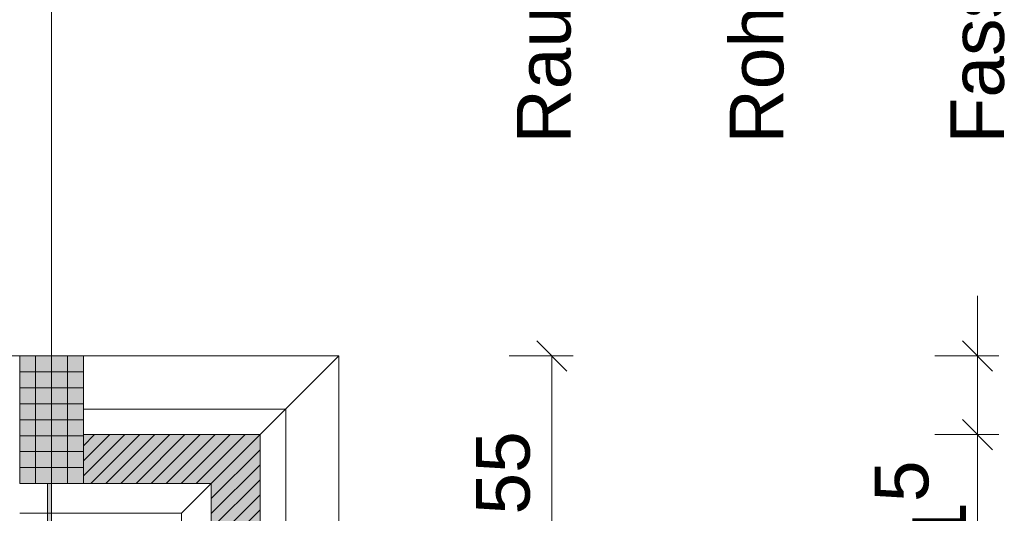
# Model space of a CAD drawing. Header units: metres. Extents: x -167 to 152, y -127 to 99.
# Tile 198 of 225: x -0.07 to 2.24, y 0.31 to 1.47. Entities that reach past the tile are written whole.
import ezdxf

# ---------------------------------------------------------------- set-up
doc = ezdxf.new("R2010")
doc.units = ezdxf.units.M
doc.header["$PDMODE"] = 1
doc.header["$PDSIZE"] = -2
doc.linetypes.add('Achsen 01', pattern=[5.291531, 3.175, -1.058062, 0.352704, -0.705764])
doc.layers.get('0').update_dxf_attribs({"lineweight": 25})
for name, color, linetype, lineweight, true_color in [('014_Fassadenarbeiten-000 Aufsicht Betonfertigteile', 7, 'Continuous', 9, 0xc0c0c0), ('014_Fassadenarbeiten-000 Aufsicht Mauerwerk', 7, 'Continuous', 9, 0xa6a6a6), ('031_Metallbauarbeiten-330 Aufsicht Metallbauarbeiten', 7, 'Continuous', 9, 0xa6a6a6), ('032_Metallarbeiten-PR_Fassade', 7, 'Continuous', 13, 0x444444), ('AV1-Achsen', 1, 'Achsen 01', 18, 0xff0000)]:
    doc.layers.add(name, color=color, linetype=linetype, lineweight=lineweight, true_color=true_color)
for name, color, linetype, lineweight in [('014_Fassadenarbeiten-330 Betonfertigteile vertikal', 7, 'Continuous', 9), ('014_Fassadenarbeiten-330 Mauerwerk 11.5cm', 7, 'Continuous', 9), ('_GRU (2D)', 7, 'Continuous', 9), ('_OG 1 (2D)', 7, 'Continuous', 9), ('_OG 1 - B (3D)', 7, 'Continuous', 9), ('Bemaßung-Bemaßung', 7, 'Continuous', 9)]:
    doc.layers.add(name, color=color, linetype=linetype, lineweight=lineweight)
doc.layers.get('0').freeze()
doc.styles.add('Arial', font='arial.ttf')
doc.dimstyles.new('COE 50', dxfattribs={"dimtxt": 126.090495, "dimasz": 0.001414, "dimexe": 0.001, "dimexo": 0.01, "dimgap": 0.001, "dimtad": 1, "dimdec": 3, "dimtxsty": 'Arial', "dimblk": 'VW_SLASH-4', "dimblk1": 'VW_SLASH-4', "dimblk2": 'VW_SLASH-4', "dimcen": 0, "dimadec": 3, "dimazin": 0, "dimtfac": 0.8, "dimtdec": 3, "dimtix": 1, "dimtmove": 0, "dimatfit": 0, "dimldrblk": 'VW_SLASH-3', "dimfxl": 0.002, "dimfxlon": 1, "dimfrac": 2, "dimtolj": 1, "dimarcsym": 0})

# ---------------------------------------------------------------- blocks, each defined once
blk = doc.blocks.new('VW_SLASH-4')
at = {"color": 0, "linetype": 'ByBlock', "lineweight": -2, "transparency": 16777216}
blk.add_line((0, 0), (-1, 0), dxfattribs=at)
at = {"color": 0, "linetype": 'Continuous', "lineweight": 15, "transparency": 16777216, "flags": 128}
blk.add_lwpolyline([(0.5, 0.5), (-0.5, -0.5)], dxfattribs=at)
blk = doc.blocks.new('*D65')
at = {"layer": 'Bemaßung-Bemaßung', "color": 0, "lineweight": -2}
for p, q in [((-6.575, 6.255), (-6.575, 6.405)), ((0.675, 6.255), (0.675, 6.405)), ((-6.5043, 6.355), (0.6043, 6.355))]:
    blk.add_line(p, q, dxfattribs=at)
at = {"layer": 'Defpoints', "color": 0}
for p in [(0.675, 6.355), (-6.575, 0.675), (0.675, 0.675)]:
    blk.add_point(p, dxfattribs=at)
at = {"layer": 'Bemaßung-Bemaßung', "color": 0, "lineweight": -2, "xscale": 0.070693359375, "yscale": 0.070693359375, "zscale": 0.070693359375, "rotation": 180}
blk.add_blockref('VW_SLASH-4', (-6.575, 6.355), dxfattribs=at)
at = {"layer": 'Bemaßung-Bemaßung', "color": 0, "lineweight": -2, "xscale": 0.070693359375, "yscale": 0.070693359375, "zscale": 0.070693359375}
blk.add_blockref('VW_SLASH-4', (0.675, 6.355), dxfattribs=at)
at = {"layer": 'Bemaßung-Bemaßung', "color": 0, "insert": (-2.95, 6.4656), "char_height": 0.10087, "attachment_point": 5, "style": 'Arial'}
blk.add_mtext('\\A1;7,25', dxfattribs=at)
blk = doc.blocks.new('VW_SLASH-3')
at = {"color": 0, "linetype": 'ByBlock', "lineweight": -2, "transparency": 16777216}
blk.add_line((0, 0), (-1, 0), dxfattribs=at)
at = {"color": 0, "linetype": 'Continuous', "lineweight": 15, "transparency": 16777216, "flags": 128}
blk.add_lwpolyline([(0.5, 0.5), (-0.5, -0.5)], dxfattribs=at)
blk = doc.blocks.new('*D431')
at = {"layer": 'Bemaßung-Bemaßung', "color": 0, "lineweight": -2}
for p, q in [((2.575, 0.675), (2.725, 0.675)), ((2.675, 0.6043), (2.675, -22.2043)), ((2.575, -22.275), (2.725, -22.275))]:
    blk.add_line(p, q, dxfattribs=at)
at = {"layer": 'Defpoints', "color": 0}
for p in [(0.075, 0.675), (0.075, -22.275), (2.675, -22.275)]:
    blk.add_point(p, dxfattribs=at)
at = {"layer": 'Bemaßung-Bemaßung', "color": 0, "lineweight": -2, "xscale": 0.070693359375, "yscale": 0.070693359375, "zscale": 0.070693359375}
for p, rotation in [((2.675, 0.675), 90.00000000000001), ((2.675, -22.275), 270)]:
    blk.add_blockref('VW_SLASH-4', p, dxfattribs=dict(at, rotation=rotation))
at = {"layer": 'Bemaßung-Bemaßung', "color": 0, "insert": (2.5492, -10.8), "char_height": 0.12609, "attachment_point": 5, "rotation": 90, "style": 'Arial'}
blk.add_mtext('\\A1;22,95', dxfattribs=at)
blk = doc.blocks.new('*D497')
at = {"layer": 'Bemaßung-Bemaßung', "color": 0, "linetype": 'Continuous', "lineweight": -2}
for p, q in [((2.175, 0.7457), (2.175, 0.8164)), ((2.075, 0.675), (2.225, 0.675)), ((2.175, 0.49), (2.175, 0.675)), ((2.075, 0.49), (2.225, 0.49)), ((2.175, 0.4193), (2.175, 0.3486))]:
    blk.add_line(p, q, dxfattribs=at)
at = {"layer": 'Defpoints', "color": 0}
for p in [(0.075, 0.675), (2.175, 0.675), (0.075, 0.49)]:
    blk.add_point(p, dxfattribs=at)
at = {"layer": 'Bemaßung-Bemaßung', "color": 0, "lineweight": -2, "xscale": 0.070693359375, "yscale": 0.070693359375, "zscale": 0.070693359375}
for p, rotation in [((2.175, 0.675), 270), ((2.175, 0.49), 90)]:
    blk.add_blockref('VW_SLASH-4', p, dxfattribs=dict(at, rotation=rotation))
at = {"layer": 'Bemaßung-Bemaßung', "color": 0, "insert": (2.3854, 0.5825), "char_height": 0.12609, "attachment_point": 5, "rotation": 90, "style": 'Arial'}
blk.add_mtext('\\A1;18\\S5^ ;', dxfattribs=at)
blk = doc.blocks.new('*D498')
at = {"layer": 'Bemaßung-Bemaßung', "color": 0, "linetype": 'Continuous', "lineweight": -2}
for p, q in [((2.075, 0.49), (2.225, 0.49)), ((2.175, 0.1457), (2.175, 0.4193)), ((2.075, 0.075), (2.225, 0.075))]:
    blk.add_line(p, q, dxfattribs=at)
at = {"layer": 'Defpoints', "color": 0}
for p in [(0.075, 0.49), (2.175, 0.49), (0.675, 0.075)]:
    blk.add_point(p, dxfattribs=at)
at = {"layer": 'Bemaßung-Bemaßung', "color": 0, "lineweight": -2, "xscale": 0.070693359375, "yscale": 0.070693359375, "zscale": 0.070693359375}
for p, rotation in [((2.175, 0.49), 90), ((2.175, 0.075), 270)]:
    blk.add_blockref('VW_SLASH-4', p, dxfattribs=dict(at, rotation=rotation))
at = {"layer": 'Bemaßung-Bemaßung', "color": 0, "insert": (2.0407, 0.2825), "char_height": 0.12609, "attachment_point": 5, "rotation": 90, "style": 'Arial'}
blk.add_mtext('\\A1;41\\S5^ ;', dxfattribs=at)
blk = doc.blocks.new('*D615')
at = {"layer": 'Bemaßung-Bemaßung', "color": 0, "linetype": 'Continuous', "lineweight": -2}
for p, q in [((1.075, 0.675), (1.225, 0.675)), ((1.175, 0.6043), (1.175, 0.1957)), ((1.075, 0.125), (1.225, 0.125))]:
    blk.add_line(p, q, dxfattribs=at)
at = {"layer": 'Defpoints', "color": 0}
for p in [(-0.075, 0.675), (-0.125, 0.125), (1.175, 0.125)]:
    blk.add_point(p, dxfattribs=at)
at = {"layer": 'Bemaßung-Bemaßung', "color": 0, "lineweight": -2, "xscale": 0.070693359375, "yscale": 0.070693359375, "zscale": 0.070693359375}
for p, rotation in [((1.175, 0.675), 90), ((1.175, 0.125), 270)]:
    blk.add_blockref('VW_SLASH-4', p, dxfattribs=dict(at, rotation=rotation))
at = {"layer": 'Bemaßung-Bemaßung', "color": 0, "insert": (1.0609, 0.4), "char_height": 0.12609, "attachment_point": 5, "rotation": 90, "style": 'Arial'}
blk.add_mtext('\\A1;55', dxfattribs=at)
blk = doc.blocks.new('*D1655')
at = {"layer": 'Bemaßung-Bemaßung', "color": 0, "linetype": 'Continuous', "lineweight": -2}
for p, q in [((0.075, 2.575), (0.075, 2.725)), ((0.49, 2.575), (0.49, 2.725)), ((0.1457, 2.675), (0.4193, 2.675))]:
    blk.add_line(p, q, dxfattribs=at)
at = {"layer": 'Defpoints', "color": 0}
for p in [(0.49, 2.675), (0.075, 0.49), (0.49, 0.075)]:
    blk.add_point(p, dxfattribs=at)
at = {"layer": 'Bemaßung-Bemaßung', "color": 0, "lineweight": -2, "xscale": 0.070693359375, "yscale": 0.070693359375, "zscale": 0.070693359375, "rotation": 180}
blk.add_blockref('VW_SLASH-4', (0.075, 2.675), dxfattribs=at)
at = {"layer": 'Bemaßung-Bemaßung', "color": 0, "lineweight": -2, "xscale": 0.070693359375, "yscale": 0.070693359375, "zscale": 0.070693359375}
blk.add_blockref('VW_SLASH-4', (0.49, 2.675), dxfattribs=at)
at = {"layer": 'Bemaßung-Bemaßung', "color": 0, "insert": (0.2825, 2.8093), "char_height": 0.12609, "attachment_point": 5, "style": 'Arial'}
blk.add_mtext('\\A1;41\\S5^ ;', dxfattribs=at)
blk = doc.blocks.new('*D1656')
at = {"layer": 'Bemaßung-Bemaßung', "color": 0, "linetype": 'Continuous', "lineweight": -2}
for p, q in [((-0.075, 2.575), (-0.075, 2.725)), ((0.075, 2.575), (0.075, 2.725)), ((-0.1457, 2.675), (-0.2164, 2.675)), ((-0.075, 2.675), (0.075, 2.675)), ((0.1457, 2.675), (0.2164, 2.675))]:
    blk.add_line(p, q, dxfattribs=at)
at = {"layer": 'Defpoints', "color": 0}
for p in [(0.075, 2.675), (-0.075, 0.675), (0.075, 0.49)]:
    blk.add_point(p, dxfattribs=at)
at = {"layer": 'Bemaßung-Bemaßung', "color": 0, "lineweight": -2, "xscale": 0.070693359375, "yscale": 0.070693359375, "zscale": 0.070693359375}
blk.add_blockref('VW_SLASH-4', (-0.075, 2.675), dxfattribs=at)
at = {"layer": 'Bemaßung-Bemaßung', "color": 0, "lineweight": -2, "xscale": 0.070693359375, "yscale": 0.070693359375, "zscale": 0.070693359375, "rotation": 180}
blk.add_blockref('VW_SLASH-4', (0.075, 2.675), dxfattribs=at)
at = {"layer": 'Bemaßung-Bemaßung', "color": 0, "insert": (-0.1749, 2.8264), "char_height": 0.12609, "attachment_point": 5, "style": 'Arial'}
blk.add_mtext('\\A1;15', dxfattribs=at)
blk = doc.blocks.new('*D1657')
at = {"layer": 'Bemaßung-Bemaßung', "color": 0, "linetype": 'Continuous', "lineweight": -2}
for p, q in [((-1.275, 2.575), (-1.275, 2.725)), ((-0.075, 2.575), (-0.075, 2.725)), ((-1.2043, 2.675), (-0.1457, 2.675))]:
    blk.add_line(p, q, dxfattribs=at)
at = {"layer": 'Defpoints', "color": 0}
for p in [(-0.075, 2.675), (-1.275, 0.675), (-0.075, 0.675)]:
    blk.add_point(p, dxfattribs=at)
at = {"layer": 'Bemaßung-Bemaßung', "color": 0, "lineweight": -2, "xscale": 0.070693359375, "yscale": 0.070693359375, "zscale": 0.070693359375, "rotation": 180}
blk.add_blockref('VW_SLASH-4', (-1.275, 2.675), dxfattribs=at)
at = {"layer": 'Bemaßung-Bemaßung', "color": 0, "lineweight": -2, "xscale": 0.070693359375, "yscale": 0.070693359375, "zscale": 0.070693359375}
blk.add_blockref('VW_SLASH-4', (-0.075, 2.675), dxfattribs=at)
at = {"layer": 'Bemaßung-Bemaßung', "color": 0, "insert": (-0.675, 2.8008), "char_height": 0.12609, "attachment_point": 5, "style": 'Arial'}
blk.add_mtext('\\A1;1,20', dxfattribs=at)
blk = doc.blocks.new('*D1729')
at = {"layer": 'Bemaßung-Bemaßung', "color": 0, "lineweight": -2}
for p, q in [((-0.125, 2.075), (-0.125, 2.225)), ((0.125, 2.075), (0.125, 2.225)), ((-0.1957, 2.175), (-0.2664, 2.175)), ((0.125, 2.175), (-0.125, 2.175)), ((0.1957, 2.175), (0.2664, 2.175))]:
    blk.add_line(p, q, dxfattribs=at)
at = {"layer": 'Defpoints', "color": 0}
for p in [(-0.125, 2.175), (0.125, 0.125), (-0.125, -0.125)]:
    blk.add_point(p, dxfattribs=at)
at = {"layer": 'Bemaßung-Bemaßung', "color": 0, "lineweight": -2, "xscale": 0.070693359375, "yscale": 0.070693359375, "zscale": 0.070693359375}
blk.add_blockref('VW_SLASH-4', (-0.125, 2.175), dxfattribs=at)
at = {"layer": 'Bemaßung-Bemaßung', "color": 0, "lineweight": -2, "xscale": 0.070693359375, "yscale": 0.070693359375, "zscale": 0.070693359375, "rotation": 180}
blk.add_blockref('VW_SLASH-4', (0.125, 2.175), dxfattribs=at)
at = {"layer": 'Bemaßung-Bemaßung', "color": 0, "insert": (0, 2.2894), "char_height": 0.12609, "attachment_point": 5, "style": 'Arial'}
blk.add_mtext('\\A1;25', dxfattribs=at)
blk = doc.blocks.new('*D1746')
at = {"layer": 'Bemaßung-Bemaßung', "color": 0, "linetype": 'Continuous', "lineweight": -2}
for p, q in [((-0.125, 1.575), (-0.125, 1.725)), ((0.125, 1.575), (0.125, 1.725)), ((-0.1957, 1.675), (-0.2664, 1.675)), ((0.125, 1.675), (-0.125, 1.675)), ((0.1957, 1.675), (0.2664, 1.675))]:
    blk.add_line(p, q, dxfattribs=at)
at = {"layer": 'Defpoints', "color": 0}
for p in [(-0.125, 1.675), (0.125, 0.125), (-0.125, -0.125)]:
    blk.add_point(p, dxfattribs=at)
at = {"layer": 'Bemaßung-Bemaßung', "color": 0, "lineweight": -2, "xscale": 0.070693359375, "yscale": 0.070693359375, "zscale": 0.070693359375}
blk.add_blockref('VW_SLASH-4', (-0.125, 1.675), dxfattribs=at)
at = {"layer": 'Bemaßung-Bemaßung', "color": 0, "lineweight": -2, "xscale": 0.070693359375, "yscale": 0.070693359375, "zscale": 0.070693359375, "rotation": 180}
blk.add_blockref('VW_SLASH-4', (0.125, 1.675), dxfattribs=at)
at = {"layer": 'Bemaßung-Bemaßung', "color": 0, "insert": (0, 1.7894), "char_height": 0.12609, "attachment_point": 5, "style": 'Arial'}
blk.add_mtext('\\A1;25', dxfattribs=at)
blk = doc.blocks.new('*D1747')
at = {"layer": 'Bemaßung-Bemaßung', "color": 0, "linetype": 'Continuous', "lineweight": -2}
for p, q in [((0.125, 1.575), (0.125, 1.725)), ((0.675, 1.575), (0.675, 1.725)), ((0.6043, 1.675), (0.1957, 1.675))]:
    blk.add_line(p, q, dxfattribs=at)
at = {"layer": 'Defpoints', "color": 0}
for p in [(0.125, 1.675), (0.125, 0.125), (0.675, 0.075)]:
    blk.add_point(p, dxfattribs=at)
at = {"layer": 'Bemaßung-Bemaßung', "color": 0, "lineweight": -2, "xscale": 0.070693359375, "yscale": 0.070693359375, "zscale": 0.070693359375, "rotation": 180}
blk.add_blockref('VW_SLASH-4', (0.125, 1.675), dxfattribs=at)
at = {"layer": 'Bemaßung-Bemaßung', "color": 0, "lineweight": -2, "xscale": 0.070693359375, "yscale": 0.070693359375, "zscale": 0.070693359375}
blk.add_blockref('VW_SLASH-4', (0.675, 1.675), dxfattribs=at)
at = {"layer": 'Bemaßung-Bemaßung', "color": 0, "insert": (0.4, 1.7891), "char_height": 0.12609, "attachment_point": 5, "style": 'Arial'}
blk.add_mtext('\\A1;55', dxfattribs=at)
blk = doc.blocks.new('Group-744')
at = {"layer": 'AV1-Achsen'}
blk.add_line((0, -26.5), (0, 4.9), dxfattribs=at)
blk = doc.blocks.new('GRU (2D)')
at = {"layer": 'AV1-Achsen', "color": 7}
blk.add_blockref('Group-744', (0, 0), dxfattribs=at)
blk = doc.blocks.new('OG 1 - B (3D)')
at = {"layer": 'Bemaßung-Bemaßung'}
dim = blk.add_linear_dim(base=(0.675, 6.355), p1=(-6.575, 0.675), p2=(0.675, 0.675), text='7,25', dimstyle='COE 50', override={"dimtxt": 0.100872, "dimasz": 0.070693, "dimexe": 0.05, "dimgap": 0.05, "dimpost": '<>', "dimtxsty": 'Arial', "dimtmove": 2, "dimfxl": 0.1}, dxfattribs=at)
dim.commit()
dim.dimension.update_dxf_attribs({"geometry": '*D65', "text_midpoint": (-2.95, 6.4656)})
blk = doc.blocks.new('OG 1 (2D)')
at = {"layer": '014_Fassadenarbeiten-330 Mauerwerk 11.5cm', "linetype": 'Continuous', "lineweight": 0, "true_color": 0xd19783}
blk.add_hatch(color=33, dxfattribs=at).paths.add_polyline_path([(0.075, 0.49), (0.49, 0.49), (0.49, 0.075), (0.375, 0.075), (0.375, 0.375), (0.075, 0.375)])
at = {"layer": '014_Fassadenarbeiten-330 Mauerwerk 11.5cm', "linetype": 'Continuous', "lineweight": 9}
h = blk.add_hatch(dxfattribs=at)
h.set_pattern_fill('Mauerwerk Münster', color=8, style=0, pattern_type=2)
h.set_pattern_definition([(45, (0, 0), (0.0176777, -0.0176777), [])])
h.paths.add_polyline_path([(0.075, 0.49), (0.49, 0.49), (0.49, 0.075), (0.375, 0.075), (0.375, 0.375), (0.075, 0.375)])
at = {"layer": '032_Metallarbeiten-PR_Fassade', "linetype": 'Continuous', "lineweight": 0}
blk.add_hatch(color=253, dxfattribs=at).paths.add_polyline_path([(0, 0.375), (0, 0.1863), (-0.01, 0.1863), (-0.01, 0.375)])
at = {"layer": '014_Fassadenarbeiten-000 Aufsicht Betonfertigteile', "flags": 128}
for points in [[(0.675, 0.675), (-16.125, 0.675), (-16.125, 0.305), (0.305, 0.305)], [(0.305, -21.905), (0.305, 0.305), (0.675, 0.675), (0.675, -22.275)]]:
    blk.add_lwpolyline(points, close=True, dxfattribs=at)
at = {"layer": '014_Fassadenarbeiten-000 Aufsicht Mauerwerk', "flags": 128}
for points in [[(0.55, 0.075), (0.375, 0.075), (0.375, 0.375), (0.075, 0.375), (0.075, 0.55), (0.55, 0.55)], [(0.375, 0.375), (0.075, 0.375), (0.075, 0.55), (0.55, 0.55), (0.55, 0.075), (0.375, 0.075)]]:
    blk.add_lwpolyline(points, close=True, dxfattribs=at)
at = {"layer": '014_Fassadenarbeiten-330 Mauerwerk 11.5cm', "flags": 128}
blk.add_lwpolyline([(0.075, 0.49), (0.49, 0.49), (0.49, 0.075), (0.375, 0.075), (0.375, 0.375), (0.075, 0.375)], close=True, dxfattribs=at)
at = {"layer": '032_Metallarbeiten-PR_Fassade', "color": 251, "flags": 128}
blk.add_lwpolyline([(0, 0.375), (0, 0.1863), (-0.01, 0.1863), (-0.01, 0.375)], close=True, dxfattribs=at)
at = {"layer": 'Bemaßung-Bemaßung', "char_height": 0.12609, "attachment_point": 4, "rotation": 90, "line_spacing_factor": 0.969122, "style": 'Arial'}
for s, insert in [('Rohbau / Öfnnungen', (1.675, 1.175)), ('Raumgruppe', (1.175, 1.175)), ('Fassade', (2.175, 1.175))]:
    blk.add_mtext(s, dxfattribs=dict(at, insert=insert))
at = {"layer": 'Bemaßung-Bemaßung', "linetype": 'Continuous'}
for base, p1, p2, text, picture, middle in [((0.49, 2.675), (0.075, 0.49), (0.49, 0.075), '41\\S5^ ;', '*D1655', (0.2825, 2.8093)), ((-0.075, 2.675), (-1.275, 0.675), (-0.075, 0.675), '1,20', '*D1657', (-0.675, 2.8008)), ((0.125, 1.675), (0.675, 0.075), (0.125, 0.125), '55', '*D1747', (0.4, 1.7891))]:
    dim = blk.add_linear_dim(base=base, p1=p1, p2=p2, text=text, dimstyle='COE 50', override={"dimtxt": 0.12609, "dimasz": 0.070693, "dimexe": 0.05, "dimgap": 0.05, "dimpost": '<>', "dimtxsty": 'Arial', "dimtmove": 2, "dimfxl": 0.1}, dxfattribs=at)
    dim.commit()
    dim.dimension.update_dxf_attribs({"geometry": picture, "text_midpoint": middle})
for base, p1, p2, text, override, picture, middle in [((2.175, 0.675), (0.075, 0.49), (0.075, 0.675), '18\\S5^ ;', {"dimtxt": 0.12609, "dimasz": 0.070693, "dimexe": 0.05, "dimgap": 0.05, "dimpost": '<>', "dimtxsty": 'Arial', "dimtix": 0, "dimtmove": 2, "dimfxl": 0.1}, '*D497', (2.3854, 0.5825)), ((2.175, 0.49), (0.675, 0.075), (0.075, 0.49), '41\\S5^ ;', {"dimtxt": 0.12609, "dimasz": 0.070693, "dimexe": 0.05, "dimgap": 0.05, "dimpost": '<>', "dimtxsty": 'Arial', "dimtmove": 2, "dimfxl": 0.1}, '*D498', (2.0407, 0.2825))]:
    dim = blk.add_linear_dim(base=base, p1=p1, p2=p2, angle=270, text=text, dimstyle='COE 50', override=override, dxfattribs=at)
    dim.commit()
    dim.dimension.update_dxf_attribs({"geometry": picture, "text_midpoint": middle})
at = {"layer": 'Bemaßung-Bemaßung'}
dim = blk.add_linear_dim(base=(2.675, -22.275), p1=(0.075, 0.675), p2=(0.075, -22.275), angle=270, text='22,95', dimstyle='COE 50', override={"dimtxt": 0.12609, "dimasz": 0.070693, "dimexe": 0.05, "dimgap": 0.05, "dimpost": '<>', "dimtxsty": 'Arial', "dimtmove": 2, "dimfxl": 0.1}, dxfattribs=at)
dim.commit()
dim.dimension.update_dxf_attribs({"geometry": '*D431', "text_midpoint": (2.5492, -10.8)})
at = {"color": 255}
blk.add_wipeout([(-2.7, 0.585), (-0.075, 0.585), (-0.075, 0.195), (-2.7, 0.195)], dxfattribs=at).dxf.layer = '031_Metallbauarbeiten-330 Aufsicht Metallbauarbeiten'
at = {"layer": '014_Fassadenarbeiten-330 Betonfertigteile vertikal', "linetype": 'Continuous', "lineweight": 0}
blk.add_hatch(color=9, dxfattribs=at).paths.add_polyline_path([(-0.075, 0.675), (0.075, 0.675), (0.075, 0.375), (-0.075, 0.375)])
at = {"layer": '014_Fassadenarbeiten-330 Betonfertigteile vertikal', "linetype": 'Continuous', "lineweight": 9}
h = blk.add_hatch(dxfattribs=at)
h.set_pattern_fill('Stahlbetonfertigteil', color=8, style=0, pattern_type=2)
h.set_pattern_definition([(-90, (0, 0), (0.0375, 0), [])])
h.paths.add_polyline_path([(-0.075, 0.675), (0.075, 0.675), (0.075, 0.375), (-0.075, 0.375)])
at = {"layer": '014_Fassadenarbeiten-330 Betonfertigteile vertikal', "linetype": 'Continuous', "lineweight": 13}
h = blk.add_hatch(dxfattribs=at)
h.set_pattern_fill('Stahlbetonfertigteil-1', color=8, style=0, pattern_type=2)
h.set_pattern_definition([(0, (0, 0), (2e-18, -0.0375), [])])
h.paths.add_polyline_path([(-0.075, 0.675), (0.075, 0.675), (0.075, 0.375), (-0.075, 0.375)])
at = {"layer": '014_Fassadenarbeiten-330 Betonfertigteile vertikal', "flags": 128}
blk.add_lwpolyline([(-0.075, 0.675), (0.075, 0.675), (0.075, 0.375), (-0.075, 0.375)], close=True, dxfattribs=at)
at = {"layer": 'Bemaßung-Bemaßung', "linetype": 'Continuous'}
dim = blk.add_linear_dim(base=(0.075, 2.675), p1=(-0.075, 0.675), p2=(0.075, 0.49), text='15', dimstyle='COE 50', override={"dimtxt": 0.12609, "dimasz": 0.070693, "dimexe": 0.05, "dimgap": 0.05, "dimpost": '<>', "dimtxsty": 'Arial', "dimtix": 0, "dimtmove": 2, "dimfxl": 0.1}, dxfattribs=at)
dim.commit()
dim.dimension.update_dxf_attribs({"geometry": '*D1656', "text_midpoint": (-0.1749, 2.8264), "dimtype": 160})
at = {"layer": 'Bemaßung-Bemaßung'}
dim = blk.add_linear_dim(base=(-0.125, 2.175), p1=(0.125, 0.125), p2=(-0.125, -0.125), text='25', dimstyle='COE 50', override={"dimtxt": 0.12609, "dimasz": 0.070693, "dimexe": 0.05, "dimgap": 0.05, "dimpost": '<>', "dimtxsty": 'Arial', "dimtmove": 2, "dimfxl": 0.1}, dxfattribs=at)
dim.commit()
dim.dimension.update_dxf_attribs({"geometry": '*D1729', "text_midpoint": (0, 2.2894)})
at = {"layer": 'Bemaßung-Bemaßung', "linetype": 'Continuous'}
dim = blk.add_linear_dim(base=(-0.125, 1.675), p1=(0.125, 0.125), p2=(-0.125, -0.125), text='25', dimstyle='COE 50', override={"dimtxt": 0.12609, "dimasz": 0.070693, "dimexe": 0.05, "dimgap": 0.05, "dimpost": '<>', "dimtxsty": 'Arial', "dimtmove": 2, "dimfxl": 0.1}, dxfattribs=at)
dim.commit()
dim.dimension.update_dxf_attribs({"geometry": '*D1746', "text_midpoint": (0, 1.7894)})
dim = blk.add_linear_dim(base=(1.175, 0.125), p1=(-0.075, 0.675), p2=(-0.125, 0.125), angle=270, text='55', dimstyle='COE 50', override={"dimtxt": 0.12609, "dimasz": 0.070693, "dimexe": 0.05, "dimgap": 0.05, "dimpost": '<>', "dimtxsty": 'Arial', "dimtmove": 2, "dimfxl": 0.1}, dxfattribs=at)
dim.commit()
dim.dimension.update_dxf_attribs({"geometry": '*D615', "text_midpoint": (1.0609, 0.4)})

msp = doc.modelspace()

# ---------------------------------------------------------------- block references
at = {"layer": '_OG 1 - B (3D)'}
msp.add_blockref('OG 1 - B (3D)', (0, 0), dxfattribs=at)

# ---------------------------------------------------------------- next in the draw order: block references
at = {"layer": '_OG 1 (2D)'}
msp.add_blockref('OG 1 (2D)', (0, 0), dxfattribs=at)

# ---------------------------------------------------------------- next in the draw order: block references
at = {"layer": '_GRU (2D)'}
msp.add_blockref('GRU (2D)', (0, 0), dxfattribs=at)

doc.saveas('drawing.dxf')
